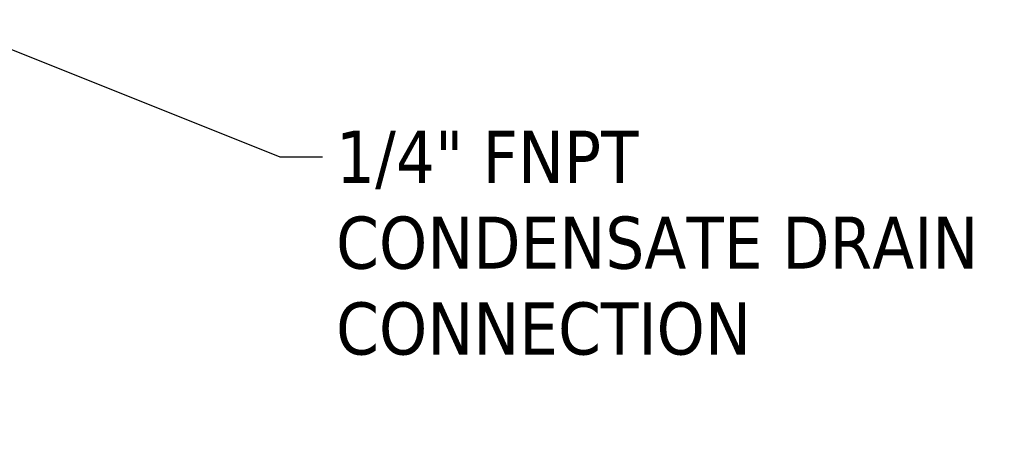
# Model space of a CAD drawing. Header units: inches. Extents: x 1 to 203, y 4 to 128.
# Tile 18 of 111: x 65.38 to 79, y 40.35 to 46.18. Entities that reach past the tile are written whole.
import ezdxf

# ---------------------------------------------------------------- set-up
doc = ezdxf.new("R2010")
doc.units = ezdxf.units.IN
doc.header["$LTSCALE"] = 6
doc.header["$MEASUREMENT"] = 0
doc.layers.add('Symbol (ANSI)', color=7, linetype='Continuous', lineweight=25)
doc.styles.add('Note Text (ANSI)', font='tahoma.ttf')
doc.dimstyles.new('Default (ANSI)$7', dxfattribs={"dimscale": 6, "dimtxt": 0.12, "dimasz": 0.098425, "dimexe": 0.125, "dimexo": 0.0625, "dimgap": 0.031496, "dimtad": 0, "dimtih": 1, "dimtoh": 1, "dimrnd": 1e-08, "dimzin": 4, "dimdsep": 46, "dimtxsty": 'Note Text (ANSI)', "dimcen": 0.09, "dimdle": 0.393701, "dimclrd": 256, "dimclre": 256, "dimclrt": 256, "dimadec": 0, "dimazin": 1, "dimtfac": 1, "dimtofl": 0, "dimtmove": 0, "dimatfit": 3, "dimfxl": 1, "dimtolj": 1, "dimtzin": 4, "dimlwd": -1, "dimlwe": -1, "dimarcsym": 0})

msp = doc.modelspace()

# ---------------------------------------------------------------- texts
at = {"layer": 'Symbol (ANSI)', "insert": (69.7566, 44.6435), "char_height": 0.72, "width": 9.343079, "attachment_point": 1, "line_spacing_factor": 0.987884, "style": 'Note Text (ANSI)'}
msp.add_mtext('\\fTahoma|b0|i0;1/4" FNPT\\P\\fTahoma|b0|i0;CONDENSATE DRAIN\\P\\fTahoma|b0|i0;CONNECTION', dxfattribs=at)

# ---------------------------------------------------------------- leaders
at = {"layer": 'Symbol (ANSI)', "annotation_type": 0, "has_hookline": 1, "hookline_direction": 0, "text_width": 9.2391}
msp.add_leader([(64.2336, 46.1768), (68.977, 44.2835), (69.5676, 44.2835)], dimstyle='Default (ANSI)$7', override={"dimtad": 0}, dxfattribs=at)

doc.saveas('drawing.dxf')
